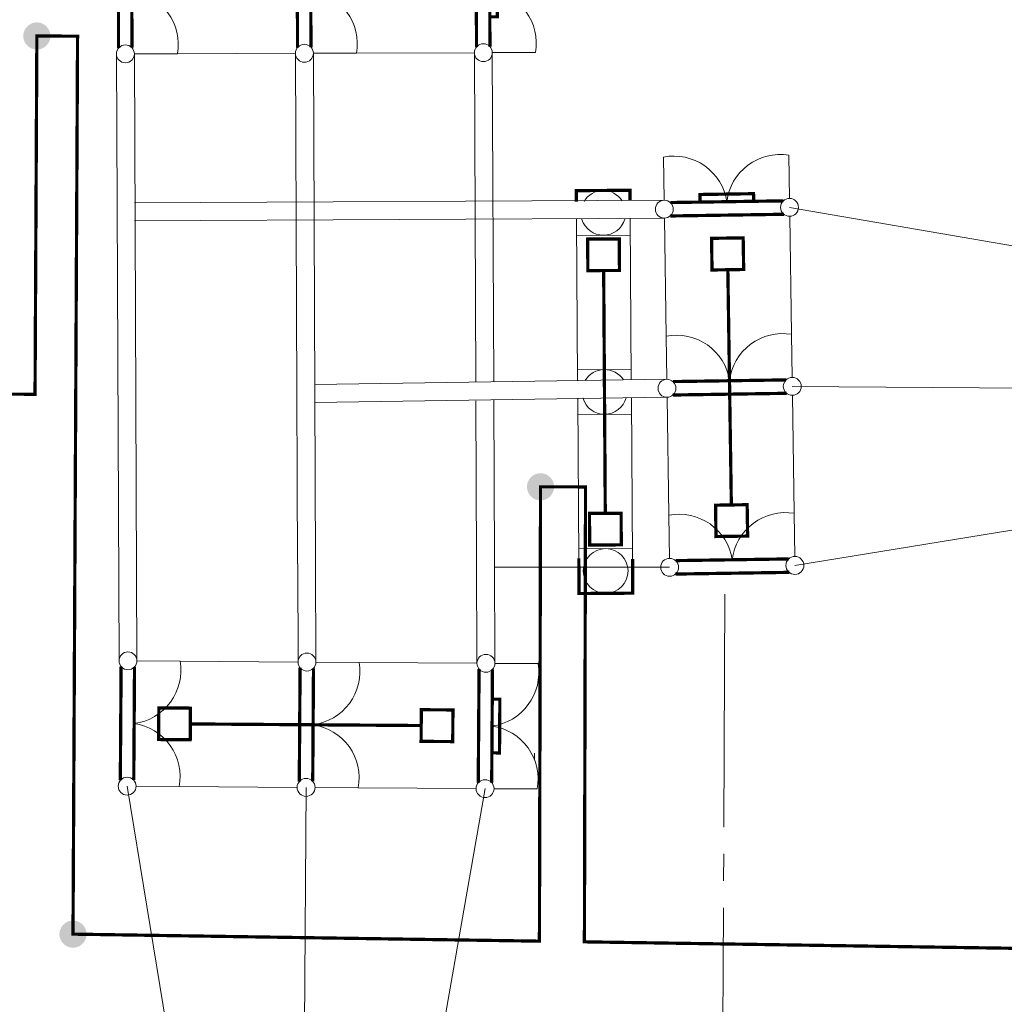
# Model space of a CAD drawing. Header units: millimetres. Extents: x 0 to 594, y 0 to 420.
# Tile 13 of 21: x 167 to 222, y 253 to 308. Entities that reach past the tile are written whole.
import ezdxf

# ---------------------------------------------------------------- set-up
doc = ezdxf.new("R2010")
doc.units = ezdxf.units.MM
for name, pattern in [('K5LT32768', [0]), ('K5LT_AXLED', [17.5, 13, -1.5, 1.5, -1.5]), ('K5LT_THIN', [0])]:
    doc.linetypes.add(name, pattern=pattern)
for name, color, linetype in [('лотки', 7, 'Continuous'), ('Системный слой', 7, 'Continuous'), ('съемка', 7, 'Continuous')]:
    doc.layers.add(name, color=color, linetype=linetype)
doc.layers.add('ошиновка', color=7, linetype='Continuous', true_color=0xffd700)

# ---------------------------------------------------------------- blocks, each defined once
blk = doc.blocks.new('U53')
at = {"layer": 'Системный слой', "linetype": 'K5LT_THIN', "lineweight": 18}
for p, q in [((202.939, 288.364), (202.903, 290.775)), ((209.938, 288.469), (209.902, 290.879))]:
    blk.add_line(p, q, dxfattribs=at)
at = {"layer": 'Системный слой', "linetype": 'K5LT_THIN', "const_width": 0.18}
for points in [[(203.28, 288.237), (209.601, 288.331)], [(209.629, 287.582), (203.274, 287.487)]]:
    blk.add_lwpolyline(points, dxfattribs=at)
at = {"layer": 'Системный слой', "linetype": 'K5LT_THIN', "lineweight": 18}
for centre in [(202.946, 287.864), (209.946, 287.969)]:
    blk.add_circle(centre, 0.5, dxfattribs=at)
for centre, start, end in [((203.475, 287.83), 8.7095, 100.9874), ((209.418, 287.918), 80.7033, 172.9995)]:
    blk.add_arc(centre, 3, start, end, dxfattribs=at)
blk = doc.blocks.new('U54')
at = {"layer": 'Системный слой', "linetype": 'K5LT_THIN', "lineweight": 18}
for p, q in [((202.79, 298.363), (202.754, 300.774)), ((209.789, 298.468), (209.753, 300.878))]:
    blk.add_line(p, q, dxfattribs=at)
at = {"layer": 'Системный слой', "linetype": 'K5LT_THIN', "const_width": 0.18}
for points in [[(207.791, 298.305), (207.784, 298.73), (204.785, 298.685), (204.791, 298.261)], [(203.131, 298.236), (209.452, 298.33)], [(209.48, 297.58), (203.125, 297.486)]]:
    blk.add_lwpolyline(points, dxfattribs=at)
at = {"layer": 'Системный слой', "linetype": 'K5LT_THIN', "lineweight": 18}
for centre in [(202.797, 297.863), (209.796, 297.968)]:
    blk.add_circle(centre, 0.5, dxfattribs=at)
for centre, start, end in [((203.326, 297.829), 8.7095, 100.9874), ((209.268, 297.917), 80.7033, 172.9995)]:
    blk.add_arc(centre, 3, start, end, dxfattribs=at)
blk = doc.blocks.new('U55')
at = {"layer": 'Системный слой', "linetype": 'K5LT_THIN', "lineweight": 18}
for p, q in [((183.331, 272.569), (185.742, 272.553)), ((183.283, 265.569), (185.694, 265.553))]:
    blk.add_line(p, q, dxfattribs=at)
at = {"layer": 'Системный слой', "linetype": 'K5LT_THIN', "const_width": 0.18}
for points in [[(182.403, 265.898), (182.447, 272.253)], [(183.197, 272.231), (183.153, 265.909)]]:
    blk.add_lwpolyline(points, dxfattribs=at)
at = {"layer": 'Системный слой', "linetype": 'K5LT_THIN', "lineweight": 18}
for centre in [(182.831, 272.573), (182.783, 265.573)]:
    blk.add_circle(centre, 0.5, dxfattribs=at)
for centre, start, end in [((182.785, 272.045), 277.4625, 9.7403), ((182.745, 266.102), 349.4562, 81.7525)]:
    blk.add_arc(centre, 3, start, end, dxfattribs=at)
blk = doc.blocks.new('U56')
at = {"layer": 'Системный слой', "linetype": 'K5LT_THIN', "lineweight": 18}
for p, q in [((193.331, 272.501), (195.742, 272.484)), ((193.283, 265.501), (195.694, 265.484))]:
    blk.add_line(p, q, dxfattribs=at)
at = {"layer": 'Системный слой', "linetype": 'K5LT_THIN', "const_width": 0.18}
for points in [[(192.403, 265.829), (192.447, 272.185)], [(193.196, 272.163), (193.153, 265.841)], [(193.164, 267.502), (193.589, 267.499), (193.61, 270.499), (193.185, 270.502)]]:
    blk.add_lwpolyline(points, dxfattribs=at)
at = {"layer": 'Системный слой', "linetype": 'K5LT_THIN', "lineweight": 18}
for centre in [(192.831, 272.504), (192.783, 265.504)]:
    blk.add_circle(centre, 0.5, dxfattribs=at)
for centre, start, end in [((192.785, 271.977), 277.4625, 9.7403), ((192.744, 266.033), 349.4562, 81.7525)]:
    blk.add_arc(centre, 3, start, end, dxfattribs=at)
blk = doc.blocks.new('U57')
at = {"layer": 'Системный слой', "linetype": 'K5LT_THIN', "lineweight": 18}
for p, q in [((173.332, 272.638), (175.742, 272.621)), ((173.284, 265.638), (175.694, 265.621))]:
    blk.add_line(p, q, dxfattribs=at)
at = {"layer": 'Системный слой', "linetype": 'K5LT_THIN', "const_width": 0.18}
for points in [[(172.403, 265.966), (172.447, 272.322)], [(173.197, 272.3), (173.154, 265.978)]]:
    blk.add_lwpolyline(points, dxfattribs=at)
at = {"layer": 'Системный слой', "linetype": 'K5LT_THIN', "lineweight": 18}
for centre in [(172.832, 272.641), (172.784, 265.641)]:
    blk.add_circle(centre, 0.5, dxfattribs=at)
for centre, start, end in [((172.786, 272.114), 277.4625, 9.7403), ((172.745, 266.17), 349.4562, 81.7525)]:
    blk.add_arc(centre, 3, start, end, dxfattribs=at)
blk = doc.blocks.new('U58')
at = {"layer": 'Системный слой', "linetype": 'K5LT_THIN', "lineweight": 18}
for p, q in [((183.165, 313.573), (185.576, 313.581)), ((183.188, 306.573), (185.599, 306.581))]:
    blk.add_line(p, q, dxfattribs=at)
at = {"layer": 'Системный слой', "linetype": 'K5LT_THIN', "const_width": 0.18}
for points in [[(182.305, 306.892), (182.284, 313.248)], [(183.034, 313.234), (183.055, 306.912)]]:
    blk.add_lwpolyline(points, dxfattribs=at)
at = {"layer": 'Системный слой', "linetype": 'K5LT_THIN', "lineweight": 18}
for centre in [(182.665, 313.572), (182.688, 306.572)]:
    blk.add_circle(centre, 0.5, dxfattribs=at)
for centre, start, end in [((182.624, 313.044), 278.0457, 10.3236), ((182.644, 307.1), 350.0395, 82.3357)]:
    blk.add_arc(centre, 3, start, end, dxfattribs=at)
blk = doc.blocks.new('U59')
at = {"layer": 'Системный слой', "linetype": 'K5LT_THIN', "lineweight": 18}
for p, q in [((193.165, 313.607), (195.576, 313.615)), ((193.188, 306.607), (195.599, 306.615))]:
    blk.add_line(p, q, dxfattribs=at)
at = {"layer": 'Системный слой', "linetype": 'K5LT_THIN', "const_width": 0.18}
for points in [[(192.305, 306.926), (192.284, 313.282)], [(193.034, 313.267), (193.055, 306.945)], [(193.049, 308.607), (193.474, 308.608), (193.464, 311.608), (193.039, 311.607)]]:
    blk.add_lwpolyline(points, dxfattribs=at)
at = {"layer": 'Системный слой', "linetype": 'K5LT_THIN', "lineweight": 18}
for centre in [(192.665, 313.605), (192.688, 306.605)]:
    blk.add_circle(centre, 0.5, dxfattribs=at)
for centre, start, end in [((192.624, 313.077), 278.0457, 10.3236), ((192.644, 307.134), 350.0395, 82.3357)]:
    blk.add_arc(centre, 3, start, end, dxfattribs=at)
blk = doc.blocks.new('U60')
at = {"layer": 'Системный слой', "linetype": 'K5LT_THIN', "lineweight": 18}
for p, q in [((173.165, 313.54), (175.576, 313.548)), ((173.188, 306.54), (175.599, 306.548))]:
    blk.add_line(p, q, dxfattribs=at)
at = {"layer": 'Системный слой', "linetype": 'K5LT_THIN', "const_width": 0.18}
for points in [[(172.305, 306.859), (172.284, 313.215)], [(173.034, 313.201), (173.055, 306.879)]]:
    blk.add_lwpolyline(points, dxfattribs=at)
at = {"layer": 'Системный слой', "linetype": 'K5LT_THIN', "lineweight": 18}
for centre in [(172.665, 313.538), (172.688, 306.538)]:
    blk.add_circle(centre, 0.5, dxfattribs=at)
for centre, start, end in [((172.624, 313.01), 278.0457, 10.3236), ((172.644, 307.067), 350.0395, 82.3357)]:
    blk.add_arc(centre, 3, start, end, dxfattribs=at)
blk = doc.blocks.new('U72')
at = {"layer": 'лотки', "linetype": 'K5LT_THIN', "lineweight": 18}
for p, q in [((167.639, 287.529), (167.74, 307.539)), ((167.74, 307.539), (170.014, 307.527)), ((170.014, 307.527), (169.76, 257.379)), ((165.102, 287.542), (167.639, 287.529)), ((195.82, 256.987), (195.882, 282.362)), ((195.882, 282.362), (198.396, 282.356)), ((198.396, 282.356), (198.334, 256.949)), ((169.76, 257.379), (195.82, 256.987)), ((198.334, 256.949), (227.077, 256.517))]:
    blk.add_line(p, q, dxfattribs=at)
blk = doc.blocks.new('U162')
at = {"layer": 'съемка'}
blk.add_hatch(color=256, dxfattribs=at).paths.add_polyline_path([(170.517, 257.353), (170.515, 257.43), (170.506, 257.508), (170.489, 257.583), (170.464, 257.657), (170.431, 257.728), (170.392, 257.795), (170.346, 257.858), (170.293, 257.915), (170.235, 257.967), (170.172, 258.013), (170.105, 258.052), (170.034, 258.084), (169.96, 258.108), (169.884, 258.125), (169.807, 258.134), (169.729, 258.134), (169.652, 258.127), (169.575, 258.112), (169.501, 258.089), (169.429, 258.059), (169.361, 258.021), (169.297, 257.977), (169.238, 257.926), (169.184, 257.87), (169.137, 257.808), (169.096, 257.742), (169.062, 257.672), (169.036, 257.599), (169.017, 257.524), (169.006, 257.447), (169.003, 257.403), (169.004, 257.325), (169.014, 257.248), (169.031, 257.172), (169.056, 257.098), (169.088, 257.027), (169.128, 256.96), (169.174, 256.898), (169.226, 256.84), (169.284, 256.788), (169.347, 256.743), (169.415, 256.704), (169.486, 256.672), (169.56, 256.647), (169.636, 256.631), (169.713, 256.622), (169.791, 256.621), (169.868, 256.628), (169.944, 256.643), (170.019, 256.666), (170.09, 256.696), (170.159, 256.734), (170.223, 256.778), (170.282, 256.829), (170.335, 256.885), (170.383, 256.947), (170.424, 257.013), (170.458, 257.083), (170.484, 257.156), (170.503, 257.232), (170.514, 257.309)])
blk = doc.blocks.new('U172')
at = {"layer": 'съемка'}
blk.add_hatch(color=256, dxfattribs=at).paths.add_polyline_path([(196.639, 282.336), (196.638, 282.414), (196.628, 282.491), (196.611, 282.567), (196.586, 282.64), (196.554, 282.711), (196.514, 282.778), (196.468, 282.841), (196.416, 282.898), (196.358, 282.95), (196.295, 282.996), (196.228, 283.035), (196.157, 283.067), (196.083, 283.091), (196.007, 283.108), (195.929, 283.117), (195.852, 283.118), (195.774, 283.11), (195.698, 283.095), (195.623, 283.073), (195.552, 283.042), (195.484, 283.005), (195.42, 282.96), (195.36, 282.91), (195.307, 282.853), (195.259, 282.792), (195.219, 282.725), (195.185, 282.655), (195.158, 282.582), (195.139, 282.507), (195.128, 282.43), (195.125, 282.386), (195.127, 282.308), (195.136, 282.231), (195.154, 282.155), (195.178, 282.081), (195.211, 282.011), (195.25, 281.944), (195.297, 281.881), (195.349, 281.823), (195.407, 281.772), (195.47, 281.726), (195.537, 281.687), (195.608, 281.655), (195.682, 281.631), (195.758, 281.614), (195.835, 281.605), (195.913, 281.604), (195.991, 281.611), (196.067, 281.626), (196.141, 281.649), (196.213, 281.68), (196.281, 281.717), (196.345, 281.761), (196.404, 281.812), (196.458, 281.869), (196.505, 281.93), (196.546, 281.996), (196.58, 282.066), (196.607, 282.14), (196.625, 282.215), (196.636, 282.292)])
blk = doc.blocks.new('U185')
at = {"layer": 'съемка'}
blk.add_hatch(color=256, dxfattribs=at).paths.add_polyline_path([(168.497, 307.512), (168.496, 307.59), (168.486, 307.667), (168.469, 307.743), (168.444, 307.817), (168.412, 307.888), (168.372, 307.955), (168.326, 308.017), (168.274, 308.075), (168.216, 308.127), (168.153, 308.173), (168.086, 308.212), (168.015, 308.243), (167.941, 308.268), (167.865, 308.285), (167.787, 308.293), (167.71, 308.294), (167.632, 308.287), (167.556, 308.272), (167.481, 308.249), (167.41, 308.219), (167.342, 308.181), (167.278, 308.137), (167.218, 308.086), (167.165, 308.03), (167.117, 307.968), (167.077, 307.902), (167.043, 307.832), (167.016, 307.759), (166.997, 307.683), (166.986, 307.606), (166.983, 307.563), (166.985, 307.485), (166.994, 307.408), (167.012, 307.332), (167.036, 307.258), (167.069, 307.187), (167.108, 307.12), (167.155, 307.058), (167.207, 307), (167.265, 306.948), (167.328, 306.902), (167.395, 306.864), (167.466, 306.832), (167.54, 306.807), (167.616, 306.791), (167.693, 306.782), (167.771, 306.781), (167.849, 306.788), (167.925, 306.803), (167.999, 306.826), (168.071, 306.856), (168.139, 306.894), (168.203, 306.938), (168.262, 306.989), (168.316, 307.045), (168.363, 307.107), (168.404, 307.173), (168.438, 307.243), (168.465, 307.316), (168.483, 307.392), (168.494, 307.469)])

msp = doc.modelspace()

# ---------------------------------------------------------------- linework, layer by layer
at = {"layer": 'лотки', "linetype": 'K5LT_THIN', "lineweight": 18}
msp.add_line((195.546858, 267.485472), (195.544291, 267.110744), dxfattribs=at)
at = {"layer": 'ошиновка', "linetype": 'K5LT_THIN', "lineweight": 18}
for p, q in [((172.188443, 306.538352), (172.331647, 272.641213)), ((173.331647, 272.641213), (173.18844, 306.540016)), ((182.18839, 306.569974), (182.308347, 278.055463)), ((183.308286, 278.070379), (183.188385, 306.573302)), ((192.188335, 306.60326), (192.265406, 288.205073)), ((193.265333, 288.219987), (193.188329, 306.606588)), ((202.7972, 298.363272), (173.188443, 298.220475)), ((209.796421, 297.967669), (226.35641, 295.115623)), ((202.804657, 297.363328), (173.188443, 297.220537)), ((202.946338, 288.364384), (183.266217, 288.070845)), ((209.94556, 287.968781), (226.212188, 287.84105)), ((202.946338, 287.364384), (183.270424, 287.070908)), ((193.307215, 278.219537), (193.269521, 287.22005)), ((192.269807, 287.154426), (192.307298, 278.204621)), ((210.094698, 277.969894), (226.067965, 280.566478)), ((182.312554, 278.055463), (182.331412, 272.572703)), ((183.331412, 272.572703), (183.312492, 278.070379)), ((192.311427, 278.365441), (192.331177, 272.504194)), ((203.095477, 277.865497), (193.283209, 277.865497)), ((193.331166, 272.500769), (193.311403, 278.219537)), ((172.78369, 265.641377), (175.404842, 249.616202)), ((182.783456, 265.572868), (182.681237, 249.589862)), ((189.955291, 249.403423), (192.783221, 265.504359))]:
    msp.add_line(p, q, dxfattribs=at)
at = {"layer": 'Системный слой', "linetype": 'K5LT_THIN', "lineweight": 18}
for p, q in [((175.599039, 306.54804), (182.18839, 306.569974)), ((185.598983, 306.581326), (192.188335, 306.60326)), ((197.890084, 297.310042), (197.890217, 297.290055)), ((197.890217, 297.290055), (197.950287, 288.289866)), ((200.950056, 288.334609), (200.890017, 297.330064)), ((202.902927, 290.774843), (202.804657, 297.363328)), ((209.902152, 290.87907), (209.803878, 297.467725)), ((200.896091, 296.420084), (197.896157, 296.400062)), ((200.946147, 288.920251), (197.946214, 288.900229)), ((197.956826, 287.310264), (197.956961, 287.289965)), ((197.956961, 287.289965), (198.017031, 278.289795)), ((201.016799, 278.334544), (200.956759, 287.330287)), ((203.052066, 280.775955), (202.953795, 287.36444)), ((210.05129, 280.880182), (209.953017, 287.468837)), ((200.962832, 286.420307), (197.962899, 286.400285)), ((203.08802, 278.365441), (203.052066, 280.775955)), ((210.087242, 278.469838), (210.05129, 280.880182)), ((201.012888, 278.920474), (198.012955, 278.900452)), ((175.742361, 272.621271), (182.331424, 272.576129)), ((185.742126, 272.552762), (192.331189, 272.50762)), ((175.694234, 265.621437), (182.283467, 265.576293)), ((185.694, 265.552927), (192.283233, 265.507784))]:
    msp.add_line(p, q, dxfattribs=at)
at = {"layer": 'Системный слой', "linetype": 'K5LT_AXLED', "lineweight": 18}
msp.add_line((205.796149, 193.356469), (206.186439, 276.355552), dxfattribs=at)
at = {"layer": 'Системный слой', "linetype": 'K5LT_THIN', "const_width": 0.18}
for points in [[(200.883312, 298.334726), (200.879405, 298.920029), (197.879472, 298.900006), (197.883544, 298.289983)], [(198.023705, 278.365441), (198.029641, 276.400507), (201.029574, 276.42053), (201.0235, 278.334544)], [(203.42891, 278.238085), (209.750301, 278.332372)], [(209.778334, 277.582707), (203.423248, 277.487917)]]:
    msp.add_lwpolyline(points, dxfattribs=at)
at = {"layer": 'Системный слой', "linetype": 'K5LT_THIN', "lineweight": 18}
for centre, radius in [((199.521264, 277.660491), 1.249861), ((210.094698, 277.969894), 0.5), ((203.095477, 277.865497), 0.5)]:
    msp.add_circle(centre, radius, dxfattribs=at)
for centre, radius, start, end in [((199.387781, 297.660045), 1.25, 32.3103544, 149.3987104), ((199.387781, 297.660045), 1.25, 196.1657169, 197.0009607), ((199.387781, 297.660045), 1.25, 197.0009607, 343.5417809), ((199.454523, 287.660268), 1.25, 32.2921137, 149.4169511), ((199.454523, 287.660268), 1.25, 196.1657169, 197.0157864), ((199.454523, 287.660268), 1.25, 197.0157864, 344.5990905), ((203.623844, 277.830947), 3, 8.7095386, 100.9873699), ((209.566648, 277.919587), 3, 80.7032808, 172.9995262)]:
    msp.add_arc(centre, radius, start, end, dxfattribs=at)
at = {"layer": 'съемка', "linetype": 'K5LT32768', "const_width": 0.18}
for points in [[(269.701215, 250.897111), (269.776068, 255.873254), (263.004538, 255.975109), (263.344158, 281.042659), (260.801833, 281.077104), (260.462263, 256.013352), (231.992624, 256.44159), (232.002614, 271.03819), (229.740769, 271.039738), (229.749521, 283.829463), (227.180414, 283.83122), (227.171629, 270.993186), (227.077412, 256.515524), (198.333699, 256.947884), (198.39635, 282.354719), (195.882332, 282.360919), (195.819761, 256.9857), (169.75983, 257.377691), (170.014399, 307.526027), (167.740329, 307.53757), (167.638752, 287.527882), (165.102065, 287.54076)], [(199.49977, 280.879906), (199.409276, 294.438519)], [(206.543318, 281.347745), (206.347394, 294.483292)], [(189.214933, 269.028029), (176.315094, 269.117199)]]:
    msp.add_lwpolyline(points, dxfattribs=at)
for points in [[(200.28102, 296.205626), (198.514021, 296.193831), (198.525776, 294.432622), (200.292775, 294.444417)], [(207.204461, 296.263311), (205.43762, 296.236957), (205.463974, 294.470114), (207.230814, 294.496467)], [(207.45287, 279.608928), (205.686029, 279.582575), (205.659898, 281.33457), (207.426738, 281.360923)], [(198.628066, 279.107011), (200.395064, 279.118804), (200.38327, 280.885803), (198.616271, 280.87401)], [(174.54199, 268.245916), (174.554205, 270.012911), (176.3212, 270.000696), (176.308985, 268.233701)], [(190.975822, 268.132317), (190.988036, 269.899312), (189.221039, 269.911527), (189.208827, 268.144532)]]:
    msp.add_lwpolyline(points, close=True, dxfattribs=at)

# ---------------------------------------------------------------- block references
at = {"layer": 'лотки'}
msp.add_blockref('U72', (0, 0), dxfattribs=at)
at = {"layer": 'Системный слой'}
for name in ['U60', 'U58', 'U59', 'U54', 'U53', 'U57', 'U55', 'U56']:
    msp.add_blockref(name, (0, 0), dxfattribs=at)
at = {"layer": 'съемка'}
for name in ['U185', 'U172', 'U162']:
    msp.add_blockref(name, (0, 0), dxfattribs=at)

doc.saveas('drawing.dxf')
